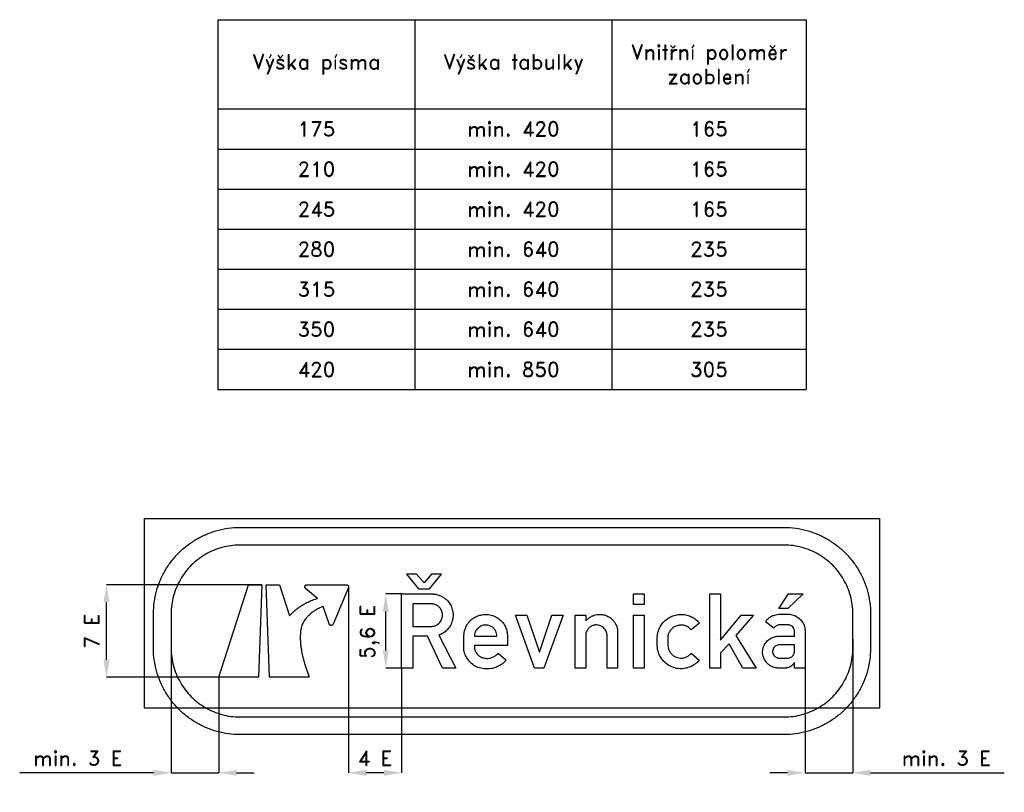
# Model space of a CAD drawing. Header units: millimetres. Extents: x -50 to 3300, y 1411 to 4040.
import ezdxf

# ---------------------------------------------------------------- set-up
doc = ezdxf.new("R2010")
doc.units = ezdxf.units.MM
doc.header["$LTSCALE"] = 5
doc.layers.add('Kóty', color=2, linetype='Continuous')
doc.layers.add('Značka', color=7, linetype='Continuous')
doc.styles.get("Standard").update_dxf_attribs({"font": 'romand.shx', "height": 50})
doc.dimstyles.get("Standard").update_dxf_attribs({"dimtxt": 50, "dimasz": 60, "dimexe": 0.18, "dimexo": 0.0625, "dimgap": 25, "dimtad": 1, "dimdec": 0, "dimzin": 0, "dimdsep": 46, "dimtxsty": 'Standard', "dimcen": 0.09, "dimadec": 0, "dimazin": 0, "dimtfac": 1, "dimtdec": 0, "dimtofl": 0, "dimtmove": 0, "dimatfit": 3, "dimfxl": 1, "dimtolj": 1, "dimtzin": 0, "dimarcsym": 0})

# ---------------------------------------------------------------- blocks, each defined once
blk = doc.blocks.new('*T0')
at = {"layer": 'Značka', "color": 0, "linetype": 'ByBlock', "lineweight": -2, "transparency": 16777216}
for p, q in [((0, 0), (2001, 0)), ((0, 0), (0, -1258)), ((670, 0), (670, -1258)), ((1340, 0), (1340, -1258)), ((2001, 0), (2001, -1258)), ((0, -303.6), (2001, -303.6)), ((0, -440), (2001, -440)), ((0, -576.3), (2001, -576.3)), ((0, -712.6), (2001, -712.6)), ((0, -849), (2001, -849)), ((0, -985.3), (2001, -985.3)), ((0, -1121.6), (2001, -1121.6)), ((0, -1258), (2001, -1258))]:
    blk.add_line(p, q, dxfattribs=at)
at = {"layer": 'Značka', "color": 0, "transparency": 16777216, "char_height": 50, "attachment_point": 5}
for s, insert, width in [('Vnitřní poloměr zaoblení', (1670.5, -151.8), 657.996), ('Výška písma', (335, -151.8), 667), ('Výška tabulky', (1005, -151.8), 667), ('175', (335, -371.8), 667), ('min. 420', (1005, -371.8), 667), ('165', (1670.5, -371.8), 657.996), ('210', (335, -508.1), 667), ('min. 420', (1005, -508.1), 667), ('165', (1670.5, -508.1), 657.996), ('245', (335, -644.5), 667), ('min. 420', (1005, -644.5), 667), ('165', (1670.5, -644.5), 657.996), ('280', (335, -780.8), 667), ('min. 640', (1005, -780.8), 667), ('235', (1670.5, -780.8), 657.996), ('315', (335, -917.1), 667), ('min. 640', (1005, -917.1), 667), ('235', (1670.5, -917.1), 657.996), ('350', (335, -1053.5), 667), ('min. 640', (1005, -1053.5), 667), ('235', (1670.5, -1053.5), 657.996), ('420', (335, -1189.8), 667), ('min. 850', (1005, -1189.8), 667), ('305', (1670.5, -1189.8), 657.996)]:
    blk.add_mtext(s, dxfattribs=dict(at, insert=insert, width=width))
blk = doc.blocks.new('*D1')
at = {"layer": 'Defpoints', "color": 0, "transparency": 16777216}
for p in [(245, 2117.6), (773.9, 2117.6), (627.9, 1802.6)]:
    blk.add_point(p, dxfattribs=at)
at = {"layer": 'Kóty', "color": 0, "lineweight": -2, "transparency": 16777216}
for p, q in [((773.8, 2117.6), (244.8, 2117.6)), ((245, 1862.6), (245, 2057.6)), ((627.9, 1802.6), (244.8, 1802.6))]:
    blk.add_line(p, q, dxfattribs=at)
at = {"layer": 'Kóty', "color": 0, "transparency": 16777216}
for points in [[(235, 2057.6), (255, 2057.6), (245, 2117.6)], [(235, 1862.6), (255, 1862.6), (245, 1802.6)]]:
    blk.add_solid(points, dxfattribs=at)
at = {"layer": 'Kóty', "color": 0, "transparency": 16777216, "insert": (195, 1960.1), "char_height": 50, "attachment_point": 5, "rotation": 90}
blk.add_mtext('\\A1;7 E', dxfattribs=at)
blk = doc.blocks.new('*D2')
at = {"layer": 'Defpoints', "color": 0, "transparency": 16777216}
for p in [(465, 1925), (627.9, 1802.6), (465, 1477.6)]:
    blk.add_point(p, dxfattribs=at)
at = {"layer": 'Kóty', "color": 0, "lineweight": -2, "transparency": 16777216}
for p, q in [((465, 1925), (465, 1477.4)), ((627.9, 1802.5), (627.9, 1477.4)), ((405, 1477.6), (-50.2, 1477.6)), ((687.9, 1477.6), (747.9, 1477.6))]:
    blk.add_line(p, q, dxfattribs=at)
at = {"layer": 'Kóty', "color": 0, "transparency": 16777216}
for points in [[(405, 1487.6), (405, 1467.6), (465, 1477.6)], [(687.9, 1487.6), (687.9, 1467.6), (627.9, 1477.6)]]:
    blk.add_solid(points, dxfattribs=at)
at = {"layer": 'Kóty', "color": 0, "transparency": 16777216, "insert": (147.4, 1527.6), "char_height": 50, "attachment_point": 5}
blk.add_mtext('\\A1;min. 3 E', dxfattribs=at)
blk = doc.blocks.new('*D3')
at = {"layer": 'Defpoints', "color": 0, "transparency": 16777216}
for p in [(1068.9, 2109.5), (1248.9, 1834.1), (1068.9, 1477.6)]:
    blk.add_point(p, dxfattribs=at)
at = {"layer": 'Kóty', "color": 0, "lineweight": -2, "transparency": 16777216}
for p, q in [((1068.9, 2109.5), (1068.9, 1477.4)), ((1248.9, 1834), (1248.9, 1477.4)), ((1188.9, 1477.6), (1128.9, 1477.6))]:
    blk.add_line(p, q, dxfattribs=at)
at = {"layer": 'Kóty', "color": 0, "transparency": 16777216}
for points in [[(1128.9, 1487.6), (1128.9, 1467.6), (1068.9, 1477.6)], [(1188.9, 1487.6), (1188.9, 1467.6), (1248.9, 1477.6)]]:
    blk.add_solid(points, dxfattribs=at)
at = {"layer": 'Kóty', "color": 0, "transparency": 16777216, "insert": (1158.9, 1527.6), "char_height": 50, "attachment_point": 5}
blk.add_mtext('\\A1;4 E', dxfattribs=at)
blk = doc.blocks.new('*D4')
at = {"layer": 'Defpoints', "color": 0, "transparency": 16777216}
for p in [(2785, 1932.7), (2622.1, 1834.1), (2785, 1477.6)]:
    blk.add_point(p, dxfattribs=at)
at = {"layer": 'Kóty', "color": 0, "lineweight": -2, "transparency": 16777216}
for p, q in [((2785, 1932.6), (2785, 1477.4)), ((2622.1, 1834), (2622.1, 1477.4)), ((2562.1, 1477.6), (2502.1, 1477.6)), ((2845, 1477.6), (3300.2, 1477.6))]:
    blk.add_line(p, q, dxfattribs=at)
at = {"layer": 'Kóty', "color": 0, "transparency": 16777216}
for points in [[(2562.1, 1487.6), (2562.1, 1467.6), (2622.1, 1477.6)], [(2845, 1487.6), (2845, 1467.6), (2785, 1477.6)]]:
    blk.add_solid(points, dxfattribs=at)
at = {"layer": 'Kóty', "color": 0, "transparency": 16777216, "insert": (3102.6, 1527.6), "char_height": 50, "attachment_point": 5}
blk.add_mtext('\\A1;min. 3 E', dxfattribs=at)

msp = doc.modelspace()

# ---------------------------------------------------------------- linework, layer by layer
at = {"layer": 'Kóty'}
for p, q in [((1248.9, 2086.1), (1195.2, 2086.1)), ((1195.4, 1894), (1195.4, 2026.1)), ((1248.9, 1834), (1195.2, 1834))]:
    msp.add_line(p, q, dxfattribs=at)
for points in [[(465, 1477.6), (627.9, 1477.6)], [(2622.1, 1477.6), (2785, 1477.6)]]:
    msp.add_lwpolyline(points, dxfattribs=at)
for points in [[(1185.4, 2026.1), (1205.4, 2026.1), (1195.4, 2086.1)], [(1185.4, 1894), (1205.4, 1894), (1195.4, 1834)]]:
    msp.add_solid(points, dxfattribs=at)
at = {"layer": 'Značka', "color": 3}
for points in [[(375, 1697.6), (375, 2342.6), (2875, 2342.6), (2875, 1697.6), (375, 1697.6)], [(1306.5, 2104.1), (1344.7, 2104.1), (1385.2, 2153.6), (1351.5, 2153.6), (1325.6, 2124.3), (1299.7, 2153.6), (1266, 2153.6), (1306.5, 2104.1)], [(762.3, 1802.6), (627.9, 1802.6), (728.7, 2117.6), (773.9, 2117.6), (762.3, 1802.6)], [(2038, 2050.1), (2038, 2086.1), (2074.2, 2086.1), (2074.2, 2050.1), (2038, 2050.1)], [(2298.3, 1834.1), (2298.3, 2086.1), (2334.3, 2086.1), (2334.3, 1928.7), (2404.3, 2013.8), (2447.1, 2013.8), (2386.1, 1944.3), (2455.9, 1834.1), (2410.4, 1834.1), (2363.5, 1917), (2334.3, 1885.7), (2334.3, 1834.1), (2298.3, 1834.1)], [(2566.2, 2086.1), (2615.7, 2086.1), (2564, 2036.6), (2532.5, 2036.6), (2566.2, 2086.1)], [(1702, 1834.1), (1637, 2014.1), (1675.6, 2014.1), (1718.1, 1887.9), (1761, 2014.1), (1799.3, 2014.1), (1733.8, 1834.1), (1702, 1834.1)], [(2038, 1834.1), (2038, 2013.9), (2074.2, 2013.9), (2074.2, 1834.1), (2038, 1834.1)]]:
    msp.add_lwpolyline(points, dxfattribs=at)
for points in [[(700, 1607.6), (698.8, 1607.6), (697.7, 1607.6, -0.03218), (659.6, 1610.3, -0.035443), (622.2, 1618.1, -0.036267), (586, 1630.3, -0.034421), (551.8, 1647.5, -0.033721), (520, 1668.7, -0.034085), (491.4, 1694, -0.034209), (466.1, 1722.6, -0.034229), (444.9, 1754.4, -0.034044), (427.8, 1788.6, -0.033412), (415.5, 1824.8, -0.034127), (407.6, 1862.2, -0.036745), (405, 1900.3), (405, 1901.4), (405, 1902.6), (405, 2017.6), (405, 2018.8), (405, 2019.9, -0.03218), (407.7, 2058, -0.035443), (415.5, 2095.4, -0.036267), (427.7, 2131.6, -0.034421), (444.9, 2165.8, -0.033721), (466.1, 2197.6, -0.034085), (491.4, 2226.2, -0.034209), (520, 2251.5, -0.034229), (551.8, 2272.7, -0.034044), (586, 2289.8, -0.033412), (622.2, 2302.1, -0.034127), (659.6, 2310, -0.036745), (697.7, 2312.6), (698.8, 2312.6), (700, 2312.6), (2550, 2312.6), (2551.2, 2312.6), (2552.3, 2312.6, -0.03218), (2590.4, 2309.9, -0.035443), (2627.8, 2302.1, -0.036267), (2664, 2289.9, -0.034421), (2698.2, 2272.7, -0.033721), (2730, 2251.5, -0.034085), (2758.6, 2226.2, -0.034209), (2783.9, 2197.6, -0.034229), (2805.1, 2165.8, -0.034044), (2822.2, 2131.6, -0.033412), (2834.5, 2095.4, -0.034127), (2842.4, 2058, -0.036745), (2845, 2019.9), (2845, 2018.8), (2845, 2017.6), (2845, 1902.6), (2845, 1901.4), (2845, 1900.3, -0.03218), (2842.3, 1862.2, -0.035443), (2834.5, 1824.8, -0.036267), (2822.3, 1788.6, -0.034421), (2805.1, 1754.4, -0.033721), (2783.9, 1722.6, -0.034085), (2758.6, 1694, -0.034209), (2730, 1668.7, -0.034229), (2698.2, 1647.5, -0.034044), (2664, 1630.4, -0.033412), (2627.8, 1618.1, -0.034127), (2590.4, 1610.1, -0.036745), (2552.3, 1607.6), (2551.2, 1607.6), (2550, 1607.6), (700, 1607.6)], [(700, 1667.6), (2550, 1667.6), (2550.9, 1667.6), (2551.8, 1667.6, 0.03218), (2582.2, 1669.7, 0.035443), (2612, 1675.9, 0.036267), (2640.8, 1685.7, 0.034421), (2668, 1699.4, 0.033721), (2693.4, 1716.3, 0.034085), (2716.2, 1736.4, 0.034209), (2736.3, 1759.2, 0.034229), (2753.2, 1784.6, 0.034044), (2766.8, 1811.8, 0.033412), (2776.7, 1840.6, 0.034127), (2783, 1870.4, 0.036745), (2785, 1900.8), (2785, 1901.7), (2785, 1902.6), (2785, 2017.6), (2785, 2018.5), (2785, 2019.4, 0.03218), (2782.9, 2049.8, 0.035443), (2776.7, 2079.6, 0.036267), (2766.9, 2108.4, 0.034421), (2753.2, 2135.6, 0.033721), (2736.3, 2161, 0.034085), (2716.2, 2183.8, 0.034209), (2693.4, 2203.9, 0.034229), (2668, 2220.8, 0.034044), (2640.8, 2234.4, 0.033412), (2612, 2244.3, 0.034127), (2582.2, 2250.6, 0.036745), (2551.8, 2252.6), (2550.9, 2252.6), (2550, 2252.6), (700, 2252.6), (699.1, 2252.6), (698.2, 2252.6, 0.03218), (667.8, 2250.5, 0.035443), (638, 2244.3, 0.036267), (609.2, 2234.5, 0.034421), (582, 2220.8, 0.033721), (556.6, 2203.9, 0.034085), (533.8, 2183.8, 0.034209), (513.7, 2161, 0.034229), (496.8, 2135.6, 0.034044), (483.2, 2108.4, 0.033412), (473.3, 2079.6, 0.034127), (467, 2049.8, 0.036745), (465, 2019.4), (465, 2018.5), (465, 2017.6), (465, 1902.6), (465, 1901.7), (465, 1900.8, 0.03218), (467.1, 1870.4, 0.035443), (473.3, 1840.6, 0.036267), (483.1, 1811.7, 0.034421), (496.8, 1784.6, 0.033721), (513.7, 1759.2, 0.034085), (533.8, 1736.4, 0.034209), (556.6, 1716.3, 0.034229), (582, 1699.4, 0.034044), (609.2, 1685.8, 0.033412), (638, 1675.9, 0.034127), (667.8, 1669.6, 0.036745), (698.2, 1667.6), (699.1, 1667.6), (700, 1667.6)], [(800.1, 1802.6), (788.6, 2117.6), (833.7, 2117.6), (867.7, 2011.4, -0.00052), (868.9, 2012.7, -0.00156), (870, 2014, -0.014816), (878.5, 2022.4, -0.015522), (887.4, 2030.4, -0.014803), (896.3, 2037.5, -0.014248), (905.6, 2044.1, -0.014107), (915.1, 2050.2, -0.014422), (925, 2055.7, -0.011451), (933.2, 2059.8, -0.01096), (941.5, 2063.5, -0.012106), (950.5, 2067, -0.013496), (959.7, 2070.1, -0.001887), (961.3, 2070.6), (963, 2071.1), (922.4, 2105.2), (922.4, 2105.2), (922.3, 2105.3, -0.01999), (921.8, 2105.7, -0.024538), (921.4, 2106.2, -0.024319), (921.1, 2106.7, -0.022432), (920.8, 2107.3, -0.021674), (920.6, 2107.8, -0.022023), (920.4, 2108.4, -0.017952), (920.2, 2108.8, -0.018176), (920.1, 2109.3, -0.019295), (920.1, 2109.8, -0.018881), (920, 2110.3), (920, 2110.4), (920, 2110.5), (920, 2110.7), (920, 2110.8, -0.014716), (920.1, 2111.2, -0.012851), (920.1, 2111.5, -0.029699), (920.3, 2112.4, -0.031453), (920.5, 2113.2, -0.041621), (921, 2114.1, -0.041085), (921.7, 2115, -0.040527), (922.4, 2115.8, -0.04046), (923.3, 2116.5, -0.032598), (924.1, 2116.9, -0.031704), (924.9, 2117.2, -0.036133), (925.8, 2117.5, -0.041044), (926.8, 2117.6), (927, 2117.6), (927.1, 2117.6), (1061.8, 2117.6), (1062, 2117.6), (1062.2, 2117.6, -0.044672), (1063.3, 2117.4, -0.045657), (1064.5, 2117.1, -0.042295), (1065.5, 2116.6, -0.040554), (1066.4, 2116, -0.039807), (1067.1, 2115.2, -0.040888), (1067.8, 2114.3, -0.033174), (1068.2, 2113.6, -0.031882), (1068.6, 2112.7, -0.041625), (1068.8, 2111.6, -0.045519), (1068.9, 2110.5, -0.013171), (1068.9, 2110.2, -0.010929), (1068.9, 2109.8, -0.009374), (1068.9, 2109.5, -0.011766), (1068.8, 2109.3, -0.01166), (1068.8, 2109, -0.009137), (1068.7, 2108.7), (1068.6, 2108.5, -0.007574), (1068.6, 2108.3, -0.010506), (1068.5, 2108, -0.014583), (1068.4, 2107.8), (1068.4, 2107.8), (1068.4, 2107.7), (1016.2, 1983.6), (1016.1, 1983.5), (1016.1, 1983.3, -0.033485), (1015.7, 1982.6, -0.034239), (1015.2, 1981.8, -0.031827), (1014.6, 1981.2, -0.03043), (1014, 1980.7, -0.029929), (1013.3, 1980.2, -0.030597), (1012.6, 1979.8, -0.024866), (1012, 1979.6, -0.024553), (1011.3, 1979.4, -0.026414), (1010.6, 1979.3, -0.026849), (1009.9, 1979.2), (1009.8, 1979.2), (1009.6, 1979.2), (1009.5, 1979.2), (1009.4, 1979.2, -0.009416), (1009.1, 1979.2, -0.009708), (1008.8, 1979.3, -0.024469), (1008.2, 1979.4, -0.025068), (1007.5, 1979.5, -0.033046), (1006.7, 1979.8, -0.032638), (1005.9, 1980.3, -0.032476), (1005.2, 1980.8, -0.032798), (1004.6, 1981.3, -0.026052), (1004.1, 1981.9, -0.024846), (1003.7, 1982.4, -0.028123), (1003.3, 1983.1, -0.032298), (1003, 1983.8), (1003, 1983.9), (1002.9, 1984), (982.9, 2043.9, 0.000796), (981.1, 2043.2, 0.002386), (979.3, 2042.5, 0.022516), (967.5, 2037.3, 0.024405), (956.3, 2031.1, 0.023307), (946.6, 2024.6, 0.023929), (937.5, 2017.2, 0.024394), (929.6, 2009.5, 0.027814), (922.6, 2001.1, 0.02282), (917.9, 1994.3, 0.023861), (913.8, 1987.1, 0.027919), (910.4, 1979.5, 0.03533), (908, 1971.5, 0.005067), (907.7, 1970.1, 0.001689), (907.4, 1968.7), (907.2, 1967.6), (906.9, 1966.1, 0.002186), (906.6, 1964.7, 0.020217), (905.2, 1954, 0.017004), (904.6, 1943.2, 0.015133), (904.6, 1931.7, 0.012804), (905.2, 1920.3, 0.012178), (906.4, 1908.1, 0.011444), (908.2, 1895.9, 0.008893), (910, 1885.8, 0.008026), (912.2, 1875.6, 0.008851), (915, 1864.6, 0.009902), (918.2, 1853.7, 0.001402), (918.8, 1851.8), (919.4, 1849.8), (934.5, 1802.6), (800.1, 1802.6)], [(1248.9, 1834.1), (1248.9, 2086.1), (1355, 2086.1, -0.001807), (1356.5, 2086.1, -0.005426), (1358, 2086, -0.052876), (1369.9, 2084.3, -0.045257), (1381.3, 2080.3, -0.068752), (1398.1, 2070.2, -0.074107), (1411.4, 2055.8, -0.062848), (1419.3, 2041.5, -0.059662), (1423.6, 2025.8, -0.055136), (1424.5, 2010.5, -0.05518), (1422, 1995.4, -0.062308), (1415.6, 1979.3, -0.063046), (1405.4, 1965.3, -0.052741), (1394.9, 1955.7, -0.055198), (1382.7, 1948.7, -0.011424), (1379.3, 1947.3, -0.003811), (1375.8, 1945.9), (1433.7, 1834.1), (1388.4, 1834.1), (1336.9, 1942.1), (1287.2, 1942.1), (1287.2, 1834.1), (1248.9, 1834.1)], [(1287.2, 2052.1), (1287.2, 1975.7), (1349.1, 1975.7, 0.001997), (1350.6, 1975.8, 0.005988), (1352.2, 1975.9, 0.040793), (1359.2, 1976.9, 0.049419), (1365.9, 1979.3, 0.110772), (1379.1, 1988.9, 0.114761), (1386.9, 2003.3, 0.085168), (1388.7, 2014.5, 0.080084), (1386.8, 2025.6, 0.084083), (1381.2, 2036.6, 0.081231), (1372.2, 2045.3, 0.067106), (1363.8, 2050, 0.082126), (1354.7, 2052, 0.008052), (1353.6, 2052.1, 0.002684), (1352.5, 2052.1), (1287.2, 2052.1)], [(1605.4, 1861.3, -0.002695), (1603, 1858.7, -0.008081), (1600.6, 1856.2, -0.045823), (1589.1, 1846.5, -0.046326), (1576, 1839.1, -0.057683), (1558.3, 1832.9, -0.056156), (1539.6, 1831, -0.062983), (1519.1, 1833.2, -0.071136), (1500, 1840.6, -0.073604), (1483.4, 1852.8, -0.068187), (1470.8, 1869.4, -0.062724), (1463.4, 1885.7, -0.079565), (1460.9, 1903.1, -0.005009), (1460.9, 1904.4, -0.00167), (1461, 1905.8), (1461, 1944.6), (1461.1, 1946.3, -0.002632), (1461.3, 1947.9, -0.031631), (1463.4, 1960.1, -0.042634), (1467.4, 1972, -0.074802), (1477.7, 1989.5, -0.075595), (1492.7, 2003.2, -0.053414), (1505, 2010.2, -0.049384), (1518.4, 2014.5, -0.060563), (1536.3, 2016.5, -0.063991), (1554.1, 2014.1, -0.058851), (1569.4, 2008.4, -0.056374), (1583, 1999.4, -0.052444), (1593.5, 1988.9, -0.056929), (1601.5, 1976.4, -0.054705), (1606.9, 1962.4, -0.044547), (1609.4, 1947.5, -0.002766), (1609.6, 1946.1), (1609.7, 1944.8), (1609.7, 1910.9), (1497.1, 1910.9, 0.003687), (1497.1, 1908.4, 0.011002), (1497.1, 1905.9, 0.065025), (1498.7, 1895.2, 0.077929), (1503.3, 1885.5, 0.098997), (1512.8, 1875.5, 0.081464), (1525.3, 1869.4, 0.070359), (1537.7, 1867, 0.067887), (1550.2, 1868.1, 0.063561), (1561.7, 1872, 0.066285), (1571.7, 1878.6, 0.019644), (1575.1, 1881.6, 0.006553), (1578.2, 1884.7), (1605.4, 1861.3)], [(1840.3, 1834.1), (1840.3, 2014.2), (1876.2, 2014.2), (1876.2, 1994.4, -0.00418), (1879.5, 1997.8, -0.012495), (1883, 2001.1, -0.040691), (1891.5, 2007.5, -0.050799), (1900.9, 2012.3, -0.044302), (1909.5, 2015, -0.036433), (1918.5, 2016.2, -0.051724), (1932, 2015.9, -0.059755), (1945.1, 2012.6, -0.060327), (1956.9, 2006.8, -0.057509), (1967.1, 1998.3, -0.051898), (1974.7, 1988.9, -0.051165), (1980.2, 1978.2, -0.036506), (1982.8, 1970.3, -0.040104), (1984.2, 1962.2, -0.006778), (1984.3, 1960.4, -0.002259), (1984.4, 1958.7), (1984.4, 1834.1), (1948.3, 1834.1), (1948.3, 1945.2, 0.003936), (1948.3, 1946.6, 0.011855), (1948.3, 1948, 0.073045), (1946.9, 1955.2, 0.052711), (1943.8, 1962, 0.052274), (1939.1, 1968.7, 0.060048), (1933.1, 1974.1, 0.079396), (1923.8, 1978.9, 0.076883), (1913.2, 1980.7, 0.082172), (1901.9, 1979.4, 0.086092), (1891.8, 1974.5, 0.070239), (1884.9, 1968.3, 0.063113), (1879.8, 1960.5, 0.045342), (1877.5, 1954.8, 0.0557), (1876.4, 1948.7, 0.008411), (1876.3, 1947.6, 0.002801), (1876.2, 1946.4), (1876.2, 1834.1), (1840.3, 1834.1)], [(2262.4, 1861.3, -0.003533), (2260.2, 1858.6, -0.010613), (2257.9, 1856, -0.058242), (2246.2, 1846, -0.050308), (2232.5, 1838.7, -0.057735), (2214.8, 1833.2, -0.060695), (2196.3, 1831.9, -0.074232), (2174.1, 1835.9, -0.075683), (2154, 1846.3, -0.077538), (2136.8, 1862.3, -0.072824), (2125.1, 1882.7, -0.040156), (2121.3, 1893.9, -0.047421), (2119.6, 1905.5, -0.005009), (2119.5, 1907.1, -0.001669), (2119.4, 1908.6), (2119.4, 1941.2), (2119.6, 1942.8, -0.003526), (2119.7, 1944.5, -0.030831), (2121.6, 1954.7, -0.033326), (2124.7, 1964.6, -0.072563), (2135.5, 1984.4, -0.076166), (2151.6, 2000.3, -0.057165), (2165.6, 2008.9, -0.052832), (2181.2, 2014.2, -0.054881), (2198.6, 2016.6, -0.058018), (2216, 2015, -0.058226), (2232.9, 2009.8, -0.055253), (2248.1, 2000.9, -0.029556), (2254.8, 1995.5, -0.035276), (2260.8, 1989.4, -0.004825), (2261.7, 1988.3), (2262.6, 1987.2), (2234.9, 1964.3, 0.004735), (2232.8, 1966.5, 0.014241), (2230.6, 1968.7, 0.054725), (2223.4, 1974.1, 0.053225), (2215.1, 1977.9, 0.082159), (2200.8, 1980.5, 0.087306), (2186.5, 1978.3, 0.087472), (2173.8, 1972, 0.079818), (2163.7, 1961.7, 0.070351), (2157.8, 1951.2, 0.088605), (2155.5, 1939.6, 0.006668), (2155.5, 1938.5, 0.002222), (2155.4, 1937.5), (2155.4, 1911.1), (2155.5, 1910.4), (2155.6, 1909.7, 0.014072), (2156.2, 1905.2, 0.025932), (2157.1, 1900.7, 0.063643), (2160.7, 1891.6, 0.057794), (2166.4, 1883.6, 0.062202), (2174.3, 1876.2, 0.064141), (2183.9, 1871.1, 0.058224), (2193.2, 1868.4, 0.057235), (2202.9, 1868, 0.065833), (2213.9, 1869.9, 0.071401), (2223.9, 1874.8, 0.032121), (2228.3, 1878, 0.020858), (2232.4, 1881.7, 0.003876), (2233.7, 1883, 0.001294), (2235, 1884.3), (2262.4, 1861.3)], [(2585.9, 1834.1), (2585.9, 1852.9, -0.005746), (2584.3, 1850.3, -0.017357), (2582.5, 1847.9, -0.039284), (2579, 1844, -0.035816), (2574.8, 1840.6, -0.060163), (2567.2, 1836.3, -0.07799), (2558.9, 1834.3, -0.014416), (2557.1, 1834.2, -0.004803), (2555.3, 1834.1), (2530.9, 1834.1), (2529.7, 1834.1, -0.005118), (2528.6, 1834.1, -0.039433), (2521.7, 1834.9, -0.036776), (2515, 1836.7, -0.049524), (2506.1, 1840.6, -0.046922), (2498, 1846.2, -0.065503), (2488.2, 1856.5, -0.069534), (2481.5, 1868.9, -0.055289), (2478.6, 1879.3, -0.053381), (2477.9, 1890.1, -0.079731), (2481.1, 1906.6, -0.083377), (2489.4, 1921.3, -0.079656), (2501, 1932.5, -0.074381), (2515.4, 1939.7, -0.032363), (2521.4, 1941.4, -0.039891), (2527.5, 1942.2, -0.010446), (2529.4, 1942.3, -0.003472), (2531.4, 1942.4), (2586, 1942.4), (2586, 1961.9, 0.004619), (2585.8, 1963.2, 0.013774), (2585.6, 1964.4, 0.097541), (2582.8, 1971.4, 0.100813), (2577.5, 1976.9, 0.115403), (2568.4, 1980.7, 0.04148), (2558.3, 1981.6, 0.010056), (2549.6, 1981.7, 0.009952), (2540.9, 1981.5, 0.038424), (2531.5, 1980.6, 0.106448), (2522.9, 1977.1, 0.056394), (2519.8, 1974.6, 0.053444), (2517.3, 1971.5, 0.012393), (2516.7, 1970.5, 0.004149), (2516.1, 1969.4), (2487.6, 1991.7, -0.00431), (2489.5, 1994.3, -0.012929), (2491.5, 1996.9, -0.055258), (2499.2, 2004.5, -0.053328), (2508.5, 2010.3, -0.045309), (2517.9, 2014.1, -0.035866), (2527.8, 2016.3, -0.024236), (2537.4, 2017.4, -0.011699), (2547.1, 2017.8, -0.028038), (2565.4, 2017.5, -0.066273), (2583.1, 2013.8, -0.075916), (2598.2, 2006.3, -0.077632), (2610.4, 1994.5, -0.069938), (2617.9, 1981.9, -0.07329), (2621.6, 1967.8, -0.010266), (2621.9, 1965.2, -0.003428), (2622.1, 1962.6), (2622.1, 1834.1), (2585.9, 1834.1)], [(1573.5, 1942.2, 0.008287), (1573.2, 1946.6, 0.024979), (1572.6, 1950.9, 0.067223), (1569.6, 1959.6, 0.065187), (1564.4, 1967.3, 0.074787), (1556.6, 1974.3, 0.075283), (1547, 1978.7, 0.108611), (1530.8, 1980.2, 0.11325), (1515.5, 1974.7, 0.086985), (1506.2, 1967, 0.078971), (1500, 1956.7, 0.038505), (1498.2, 1951.6, 0.045047), (1497.2, 1946.2, 0.013365), (1497.1, 1944.2, 0.00444), (1497.1, 1942.2), (1573.5, 1942.2)], [(2585.8, 1913), (2534.8, 1913, 0.003011), (2533.5, 1912.9, 0.008999), (2532.1, 1912.8, 0.059815), (2526, 1911.2, 0.073869), (2520.5, 1908.1, 0.097435), (2515, 1902.3, 0.097507), (2512.1, 1894.8, 0.092827), (2511.8, 1887.2, 0.08707), (2514.3, 1880, 0.077273), (2518.2, 1874.5, 0.084535), (2523.5, 1870.6, 0.055372), (2527.8, 1868.9, 0.04051), (2532.4, 1868, 0.006989), (2533.6, 1867.9, 0.00234), (2534.9, 1867.8), (2563.9, 1867.8, 0.002565), (2564.9, 1867.9, 0.007666), (2565.8, 1868, 0.065744), (2571.7, 1869.5, 0.074597), (2577, 1872.6, 0.076241), (2581.4, 1877.1, 0.061167), (2584.5, 1882.7, 0.030237), (2585.3, 1885, 0.049442), (2585.8, 1887.3, 0.015257), (2585.8, 1888.1, 0.00505), (2585.8, 1889), (2585.8, 1913)]]:
    msp.add_lwpolyline(points, format="xyb", dxfattribs=at)

# ---------------------------------------------------------------- block references
msp.add_blockref('*T0', (624.5, 4040.3))

# ---------------------------------------------------------------- texts
at = {"layer": 'Kóty', "insert": (1140.6, 1957.6), "char_height": 50, "attachment_point": 5, "rotation": 90}
msp.add_mtext('\\A1;5,6 E', dxfattribs=at)

# ---------------------------------------------------------------- dimensions: what is measured, and where the dimension line sits
at = {"layer": 'Kóty'}
dim = msp.add_linear_dim(base=(245, 2117.6), p1=(627.9, 1802.6), p2=(773.9, 2117.6), angle=90, text='7 E', dimstyle='Standard', dxfattribs=at)
dim.commit()
dim.dimension.update_dxf_attribs({"geometry": '*D1', "text_midpoint": (195, 1960.1)})
for base, p1, p2, text, picture, middle in [((1068.9, 1477.6), (1248.9, 1834.1), (1068.9, 2109.5), '4 E', '*D3', (1158.9, 1527.6)), ((465, 1477.6), (627.9, 1802.6), (465, 1925), 'min. 3 E', '*D2', (147.4, 1527.6)), ((2785, 1477.6), (2622.1, 1834.1), (2785, 1932.7), 'min. 3 E', '*D4', (3102.6, 1527.6))]:
    dim = msp.add_linear_dim(base=base, p1=p1, p2=p2, text=text, dimstyle='Standard', dxfattribs=at)
    dim.commit()
    dim.dimension.update_dxf_attribs({"geometry": picture, "text_midpoint": middle})

doc.saveas('drawing.dxf')
